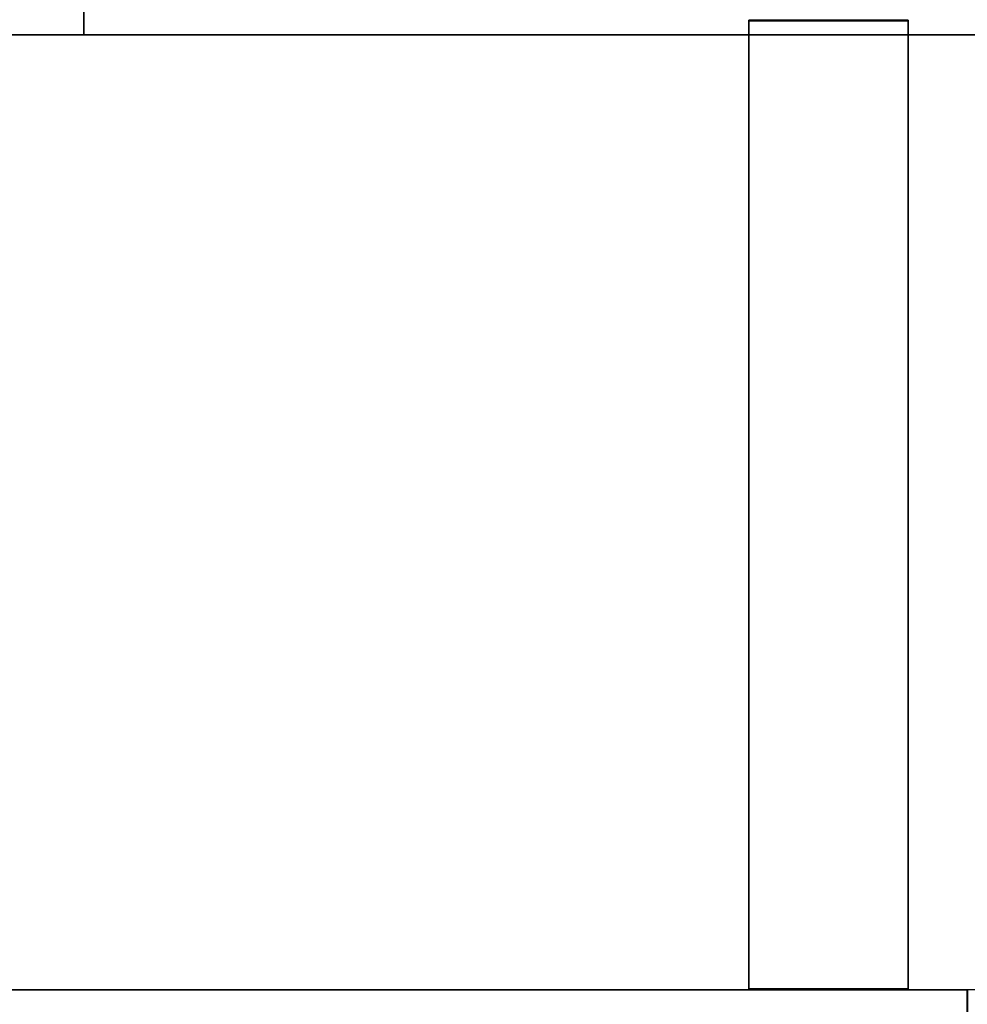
# Model space of a CAD drawing. Header units: millimetres. Extents: x -35 to 33166, y -35 to 31591.
# Tile 6 of 100: x 1232 to 1381, y 965 to 1119. Entities that reach past the tile are written whole.
import ezdxf

# ---------------------------------------------------------------- set-up
doc = ezdxf.new("R2010")
doc.units = ezdxf.units.MM
doc.header["$LTSCALE"] = 25.4
doc.layers.get('0').update_dxf_attribs({"true_color": 0xffffff})
doc.layers.add('ICF - L1', color=7, linetype='Continuous', true_color=0xb4b464)
doc.layers.add('ICF - L2', color=7, linetype='Continuous', true_color=0x64ff64)

# ---------------------------------------------------------------- blocks, each defined once
blk = doc.blocks.new('6XR35_90_C_Web')
for p, q in [((-76.07, -46.84, -12.5), (-76.07, 46.84, -12.5)), ((-76.07, 46.84, -12.5), (76.07, 46.84, -12.5)), ((76.07, 46.84, 12.5), (-76.07, 46.84, 12.5)), ((-76.07, 46.84, 12.5), (-76.07, -46.84, 12.5)), ((-76.07, 46.84, -12.5), (-76.07, 46.84, 12.5)), ((76.07, 46.84, -12.5), (76.07, -46.84, -12.5)), ((76.07, -46.84, 12.5), (76.07, 46.84, 12.5)), ((76.07, 46.84, 12.5), (76.07, 46.84, -12.5)), ((76.07, -46.84, -12.5), (-76.07, -46.84, -12.5)), ((-76.07, -46.84, 12.5), (76.07, -46.84, 12.5)), ((-76.07, -46.84, 12.5), (-76.07, -46.84, -12.5)), ((76.07, -46.84, -12.5), (76.07, -46.84, 12.5))]:
    blk.add_line(p, q)
blk = doc.blocks.new('Group8180')
for p, q in [((-101.6, -402.8, 0), (-101.6, -227.96, 0)), ((-101.6, -402.8, 457.2), (-101.6, -227.96, 457.2)), ((0, -402.8, 457.2), (-101.6, -402.8, 457.2)), ((-101.6, -402.8, 457.2), (-101.6, -402.8, 0)), ((-101.6, -402.8, 0), (0, -402.8, 0))]:
    blk.add_line(p, q)
blk = doc.blocks.new('6XR35_90_C_MSG#74')
blk.add_blockref('Group8180', (0, 0))
at = {"extrusion": (9.17096e-16, 1, -1.15708e-14)}
blk.add_blockref('6XR35_90_C_Web', (177.8, 99.45, -381), dxfattribs=at)
at = {"extrusion": (9.17096e-16, 1, 1.15708e-14)}
blk.add_blockref('6XR35_90_C_Web', (177.8, 360.57, -381), dxfattribs=at)
blk = doc.blocks.new('Group8175')
for p, q in [((-402.8, -254, 0), (-402.8, -355.6, 0)), ((-402.8, -355.6, 457.2), (-402.8, -254, 457.2)), ((-402.8, -254, 457.2), (-402.8, -254, 0)), ((-254, -254, 457.2), (-402.8, -254, 457.2)), ((-254, -254, 0), (-402.8, -254, 0))]:
    blk.add_line(p, q)
blk = doc.blocks.new('6XR35_90_C_MSG#73')
blk.add_blockref('Group8175', (0, 0))
blk = doc.blocks.new('Group7851')
for p, q in [((-254, -254, 0), (-254, -402.8, 0)), ((-254, -254, 457.2), (-254, -402.8, 457.2)), ((-254, -402.8, 457.2), (-355.6, -402.8, 457.2)), ((-355.6, -402.8, 0), (-254, -402.8, 0)), ((-254, -402.8, 0), (-254, -402.8, 457.2))]:
    blk.add_line(p, q)
blk = doc.blocks.new('6XR35_90_C_MSG#34')
blk.add_blockref('Group7851', (0, 0))
blk = doc.blocks.new('Group7855')
for p, q in [((-402.8, 0, 0), (-402.8, -101.6, 0)), ((-402.8, -101.6, 457.2), (-402.8, 0, 457.2)), ((-402.8, -101.6, 0), (-402.8, -101.6, 457.2)), ((-227.79, -101.6, 457.2), (-402.8, -101.6, 457.2)), ((-227.79, -101.6, 0), (-402.8, -101.6, 0))]:
    blk.add_line(p, q)
blk = doc.blocks.new('6XR35_90_C_MSG#35')
blk.add_blockref('Group7855', (0, 0))
at = {"extrusion": (1, -1.02405e-15, 1.15708e-14)}
blk.add_blockref('6XR35_90_C_Web', (-177.67, 358.96, -381), dxfattribs=at)
at = {"extrusion": (1, -1.02405e-15, -1.15708e-14)}
blk.add_blockref('6XR35_90_C_Web', (-177.67, 97.84, -381), dxfattribs=at)
blk = doc.blocks.new('Group8509')
for p, q in [((-513.02, -254, 0), (-513.02, -355.6, 0)), ((-513.02, -355.6, 457.2), (-513.02, -254, 457.2)), ((-513.02, -254, 457.2), (-513.02, -254, 0)), ((-513.02, -254, 0), (-254, -254, 0)), ((-513.02, -254, 457.2), (-254, -254, 457.2)), ((-254, -254, 0), (-254, -402.8, 0)), ((-254, -254, 457.2), (-254, -254, 0)), ((-254, -254, 457.2), (-254, -402.8, 457.2)), ((-513.02, -355.6, 0), (-513.02, -355.6, 457.2)), ((-513.02, -355.6, 0), (-355.6, -355.6, 0)), ((-355.6, -355.6, 457.2), (-513.02, -355.6, 457.2)), ((-355.6, -402.8, 0), (-355.6, -355.6, 0)), ((-355.6, -402.8, 457.2), (-355.6, -355.6, 457.2)), ((-355.6, -355.6, 457.2), (-355.6, -355.6, 0)), ((-254, -402.8, 457.2), (-355.6, -402.8, 457.2)), ((-355.6, -402.8, 457.2), (-355.6, -402.8, 0)), ((-355.6, -402.8, 0), (-254, -402.8, 0)), ((-254, -402.8, 0), (-254, -402.8, 457.2))]:
    blk.add_line(p, q)
blk = doc.blocks.new('6XR35_90_C_MSG#102')
blk.add_blockref('Group8509', (0, 0))
blk = doc.blocks.new('Group8682')
for p, q in [((-101.6, -402.8, 457.2), (-101.6, -227.96, 457.2)), ((-101.6, -402.8, 0), (-101.6, -227.96, 0)), ((0, -402.8, 457.2), (-101.6, -402.8, 457.2)), ((-101.6, -402.8, 457.2), (-101.6, -402.8, 0)), ((-101.6, -402.8, 0), (0, -402.8, 0))]:
    blk.add_line(p, q)
blk = doc.blocks.new('6XR35_90_C_MSG#139')
blk.add_blockref('Group8682', (0, 0))
at = {"extrusion": (9.17096e-16, 1, -1.15708e-14)}
blk.add_blockref('6XR35_90_C_Web', (177.8, 99.45, -381), dxfattribs=at)
at = {"extrusion": (9.17096e-16, 1, 1.15708e-14)}
blk.add_blockref('6XR35_90_C_Web', (177.8, 360.57, -381), dxfattribs=at)
blk = doc.blocks.new('Group8678')
for p, q in [((-402.8, -254, 0), (-402.8, -355.6, 0)), ((-402.8, -355.6, 457.2), (-402.8, -254, 457.2)), ((-402.8, -254, 457.2), (-402.8, -254, 0)), ((-254, -254, 0), (-402.8, -254, 0)), ((-254, -254, 457.2), (-402.8, -254, 457.2)), ((-254, -254, 0), (-254, -513.02, 0)), ((-254, -254, 457.2), (-254, -254, 0)), ((-254, -254, 457.2), (-254, -513.02, 457.2)), ((-402.8, -355.6, 0), (-402.8, -355.6, 457.2)), ((-355.6, -355.6, 0), (-402.8, -355.6, 0)), ((-355.6, -355.6, 457.2), (-402.8, -355.6, 457.2)), ((-355.6, -513.02, 457.2), (-355.6, -355.6, 457.2)), ((-355.6, -355.6, 457.2), (-355.6, -355.6, 0)), ((-355.6, -355.6, 0), (-355.6, -513.02, 0)), ((-355.6, -513.02, 0), (-254, -513.02, 0)), ((-254, -513.02, 457.2), (-355.6, -513.02, 457.2)), ((-355.6, -513.02, 457.2), (-355.6, -513.02, 0)), ((-254, -513.02, 0), (-254, -513.02, 457.2))]:
    blk.add_line(p, q)
blk = doc.blocks.new('6XR35_90_C_MSG#138')
blk.add_blockref('Group8678', (0, 0))
blk = doc.blocks.new('Group#1517')
for p, q in [((-513.02, -355.6, 457.2), (-513.02, -254, 457.2)), ((-513.02, -254, 457.2), (-513.02, -254, 0)), ((-513.02, -254, 0), (-513.02, -355.6, 0)), ((-513.02, -254, 0), (-254, -254, 0)), ((-513.02, -254, 457.2), (-254, -254, 457.2)), ((-254, -254, 0), (-254, -402.8, 0)), ((-254, -254, 457.2), (-254, -254, 0)), ((-254, -254, 457.2), (-254, -402.8, 457.2)), ((-513.02, -355.6, 0), (-513.02, -355.6, 457.2)), ((-513.02, -355.6, 0), (-355.6, -355.6, 0)), ((-355.6, -355.6, 457.2), (-513.02, -355.6, 457.2)), ((-355.6, -402.8, 0), (-355.6, -355.6, 0)), ((-355.6, -402.8, 457.2), (-355.6, -355.6, 457.2)), ((-355.6, -355.6, 457.2), (-355.6, -355.6, 0)), ((-254, -402.8, 457.2), (-355.6, -402.8, 457.2)), ((-355.6, -402.8, 457.2), (-355.6, -402.8, 0)), ((-355.6, -402.8, 0), (-254, -402.8, 0)), ((-254, -402.8, 0), (-254, -402.8, 457.2))]:
    blk.add_line(p, q)
blk = doc.blocks.new('6XR35_90_C_MSG#174')
blk.add_blockref('Group#1517', (0, 0))
blk = doc.blocks.new('Group#1521')
for p, q in [((-402.8, 0, 0), (-402.8, -101.6, 0)), ((-402.8, -101.6, 457.2), (-402.8, 0, 457.2)), ((-402.8, -101.6, 0), (-402.8, -101.6, 457.2)), ((-227.79, -101.6, 0), (-402.8, -101.6, 0)), ((-227.79, -101.6, 457.2), (-402.8, -101.6, 457.2))]:
    blk.add_line(p, q)
blk = doc.blocks.new('6XR35_90_C_MSG#175')
blk.add_blockref('Group#1521', (0, 0))
at = {"extrusion": (1, -1.02405e-15, 1.15708e-14)}
blk.add_blockref('6XR35_90_C_Web', (-177.67, 358.96, -381), dxfattribs=at)
at = {"extrusion": (1, -1.02405e-15, -1.15708e-14)}
blk.add_blockref('6XR35_90_C_Web', (-177.67, 97.84, -381), dxfattribs=at)
blk = doc.blocks.new('Group9320')
for p, q in [((-101.6, -402.8, 457.2), (-101.6, -227.96, 457.2)), ((-101.6, -402.8, 0), (-101.6, -227.96, 0)), ((0, -402.8, 457.2), (-101.6, -402.8, 457.2)), ((-101.6, -402.8, 457.2), (-101.6, -402.8, 0)), ((-101.6, -402.8, 0), (0, -402.8, 0))]:
    blk.add_line(p, q)
blk = doc.blocks.new('6XR35_90_C_MSG#212')
blk.add_blockref('Group9320', (0, 0))
at = {"extrusion": (9.17096e-16, 1, -1.15708e-14)}
blk.add_blockref('6XR35_90_C_Web', (177.8, 99.45, -381), dxfattribs=at)
at = {"extrusion": (9.17096e-16, 1, 1.15708e-14)}
blk.add_blockref('6XR35_90_C_Web', (177.8, 360.57, -381), dxfattribs=at)
blk = doc.blocks.new('Group9316')
for p, q in [((-402.8, -254, 0), (-402.8, -355.6, 0)), ((-402.8, -355.6, 457.2), (-402.8, -254, 457.2)), ((-402.8, -254, 457.2), (-402.8, -254, 0)), ((-254, -254, 0), (-402.8, -254, 0)), ((-254, -254, 457.2), (-402.8, -254, 457.2)), ((-254, -254, 0), (-254, -513.02, 0)), ((-254, -254, 457.2), (-254, -254, 0)), ((-254, -254, 457.2), (-254, -513.02, 457.2)), ((-402.8, -355.6, 0), (-402.8, -355.6, 457.2)), ((-355.6, -355.6, 0), (-402.8, -355.6, 0)), ((-355.6, -355.6, 457.2), (-402.8, -355.6, 457.2)), ((-355.6, -513.02, 457.2), (-355.6, -355.6, 457.2)), ((-355.6, -355.6, 457.2), (-355.6, -355.6, 0)), ((-355.6, -355.6, 0), (-355.6, -513.02, 0)), ((-355.6, -513.02, 0), (-254, -513.02, 0)), ((-254, -513.02, 457.2), (-355.6, -513.02, 457.2)), ((-355.6, -513.02, 457.2), (-355.6, -513.02, 0)), ((-254, -513.02, 0), (-254, -513.02, 457.2))]:
    blk.add_line(p, q)
blk = doc.blocks.new('6XR35_90_C_MSG#211')
blk.add_blockref('Group9316', (0, 0))
blk = doc.blocks.new('Group#3580')
for p, q in [((-254, -254, 0), (-254, -402.8, 0)), ((-254, -254, 457.2), (-254, -402.8, 457.2)), ((-254, -402.8, 457.2), (-355.6, -402.8, 457.2)), ((-355.6, -402.8, 0), (-254, -402.8, 0)), ((-254, -402.8, 0), (-254, -402.8, 457.2))]:
    blk.add_line(p, q)
blk = doc.blocks.new('6XR35_90_C_MSG#244')
blk.add_blockref('Group#3580', (0, 0))
blk = doc.blocks.new('Group#3584')
for p, q in [((-402.8, 0, 0), (-402.8, -101.6, 0)), ((-402.8, -101.6, 457.2), (-402.8, 0, 457.2)), ((-402.8, -101.6, 0), (-402.8, -101.6, 457.2)), ((-227.79, -101.6, 457.2), (-402.8, -101.6, 457.2)), ((-227.79, -101.6, 0), (-402.8, -101.6, 0))]:
    blk.add_line(p, q)
blk = doc.blocks.new('6XR35_90_C_MSG#245')
blk.add_blockref('Group#3584', (0, 0))
at = {"extrusion": (1, -1.02405e-15, 1.15708e-14)}
blk.add_blockref('6XR35_90_C_Web', (-177.67, 358.96, -381), dxfattribs=at)
at = {"extrusion": (1, -1.02405e-15, -1.15708e-14)}
blk.add_blockref('6XR35_90_C_Web', (-177.67, 97.84, -381), dxfattribs=at)
blk = doc.blocks.new('Group#4038')
for p, q in [((-402.8, -254, 0), (-402.8, -355.6, 0)), ((-402.8, -355.6, 457.2), (-402.8, -254, 457.2)), ((-402.8, -254, 457.2), (-402.8, -254, 0)), ((-254, -254, 0), (-402.8, -254, 0)), ((-254, -254, 457.2), (-402.8, -254, 457.2))]:
    blk.add_line(p, q)
blk = doc.blocks.new('6XR35_90_C_MSG#284')
blk.add_blockref('Group#4038', (0, 0))
blk = doc.blocks.new('Group#4045')
for p, q in [((-101.6, -402.8, 0), (-101.6, -227.96, 0)), ((-101.6, -402.8, 457.2), (-101.6, -227.96, 457.2)), ((-101.6, -402.8, 0), (0, -402.8, 0)), ((0, -402.8, 457.2), (-101.6, -402.8, 457.2)), ((-101.6, -402.8, 457.2), (-101.6, -402.8, 0))]:
    blk.add_line(p, q)
blk = doc.blocks.new('6XR35_90_C_MSG#285')
blk.add_blockref('Group#4045', (0, 0))
blk = doc.blocks.new('Group3573')
at = {"layer": 'ICF - L1', "extrusion": (0, 0, -1), "zscale": -1}
for name, p, rotation in [('6XR35_90_C_MSG#74', (-977.91, 865.42, -357.2), 270), ('6XR35_90_C_MSG#139', (-977.91, 865.42, -1271.6), 270), ('6XR35_90_C_MSG#212', (-977.91, 865.42, -2186), 270), ('6XR35_90_C_MSG#285', (-977.91, 865.42, -3100.4), 270), ('6XR35_90_C_MSG#34', (-1783.51, 1221.02, 100), 89.99999999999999), ('6XR35_90_C_MSG#102', (-1783.51, 1221.02, -814.4), 89.99999999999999), ('6XR35_90_C_MSG#174', (-1783.51, 1221.02, -1728.8), 89.99999999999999), ('6XR35_90_C_MSG#244', (-1783.51, 1221.02, -2643.2), 89.99999999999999)]:
    blk.add_blockref(name, p, dxfattribs=dict(at, rotation=rotation))
at = {"layer": 'ICF - L1', "rotation": 180}
for name, p in [('6XR35_90_C_MSG#35', (977.91, 865.42, -100)), ('6XR35_90_C_MSG#35', (977.91, 865.42, 814.4)), ('6XR35_90_C_MSG#175', (977.91, 865.42, 1728.8)), ('6XR35_90_C_MSG#245', (977.91, 865.42, 2643.2))]:
    blk.add_blockref(name, p, dxfattribs=at)
at = {"layer": 'ICF - L1'}
for name, p in [('6XR35_90_C_MSG#73', (1783.51, 1221.02, 357.2)), ('6XR35_90_C_MSG#138', (1783.51, 1221.02, 1271.6)), ('6XR35_90_C_MSG#211', (1783.51, 1221.02, 2186)), ('6XR35_90_C_MSG#284', (1783.51, 1221.02, 3100.4))]:
    blk.add_blockref(name, p, dxfattribs=at)
blk = doc.blocks.new('Group9670')
for p, q in [((0, 1071.3, 0), (-101.6, 1071.3, 0)), ((-101.6, 1071.3, 0), (-101.6, 614.1, 457.2)), ((-101.6, 1071.3, 0), (-101.6, 0, 0))]:
    blk.add_line(p, q)
blk = doc.blocks.new('6XR35_96_S#1_CUT_52_625_MSG')
blk.add_blockref('Group9670', (0, 0))
blk = doc.blocks.new('Group9359')
for p, q in [((-101.6, 1741.7, 193.2), (-101.6, 1477.7, 457.2)), ((-101.6, 0, 0), (-101.6, 1741.7, 0)), ((-101.6, 1477.7, 457.2), (0, 1477.7, 457.2)), ((-101.6, 1477.7, 457.2), (-101.6, 0, 457.2))]:
    blk.add_line(p, q)
blk = doc.blocks.new('6XR35_96_S#1_CUT_68_625_MSG')
blk.add_blockref('Group9359', (0, 0))
blk = doc.blocks.new('Group#4788')
for p, q in [((-402.8, 0, 0), (-402.8, -101.6, 0)), ((-402.8, -101.6, 457.2), (-402.8, 0, 457.2)), ((-402.8, -101.6, 0), (-402.8, -101.6, 457.2)), ((-227.79, -101.6, 457.2), (-402.8, -101.6, 457.2)), ((-227.79, -101.6, 0), (-402.8, -101.6, 0))]:
    blk.add_line(p, q)
blk = doc.blocks.new('Group9729')
for p, q in [((-393.5, -253.75, 405.8), (-393.5, -101.6, 405.8)), ((-393.5, -101.6, 405.8), (-393.5, -101.6, 312.12)), ((-393.5, -101.6, 312.12), (-393.5, -253.75, 312.12)), ((-393.5, -101.6, 312.12), (-368.5, -101.6, 312.12)), ((-368.5, -101.6, 405.8), (-393.5, -101.6, 405.8)), ((-368.5, -253.75, 312.12), (-368.5, -101.6, 312.12)), ((-368.5, -101.6, 312.12), (-368.5, -101.6, 405.8)), ((-368.5, -101.6, 405.8), (-368.5, -253.75, 405.8)), ((-393.5, -253.75, 312.12), (-393.5, -253.75, 405.8)), ((-368.5, -253.75, 312.12), (-393.5, -253.75, 312.12)), ((-393.5, -253.75, 405.8), (-368.5, -253.75, 405.8)), ((-368.5, -253.75, 405.8), (-368.5, -253.75, 312.12))]:
    blk.add_line(p, q)
blk = doc.blocks.new('Group9730')
for p, q in [((-393.5, -253.75, 144.68), (-393.5, -101.6, 144.68)), ((-393.5, -101.6, 144.68), (-393.5, -101.6, 51)), ((-393.5, -101.6, 51), (-393.5, -253.75, 51)), ((-393.5, -101.6, 51), (-368.5, -101.6, 51)), ((-368.5, -101.6, 144.68), (-393.5, -101.6, 144.68)), ((-368.5, -253.75, 51), (-368.5, -101.6, 51)), ((-368.5, -101.6, 51), (-368.5, -101.6, 144.68)), ((-368.5, -101.6, 144.68), (-368.5, -253.75, 144.68)), ((-393.5, -253.75, 51), (-393.5, -253.75, 144.68)), ((-368.5, -253.75, 51), (-393.5, -253.75, 51)), ((-393.5, -253.75, 144.68), (-368.5, -253.75, 144.68)), ((-368.5, -253.75, 144.68), (-368.5, -253.75, 51))]:
    blk.add_line(p, q)
blk = doc.blocks.new('6XR35_90_C#3_FC_1hdshr_MSG')
for name in ['Group#4788', 'Group9729', 'Group9730']:
    blk.add_blockref(name, (0, 0))
blk = doc.blocks.new('Group#3801')
for p, q in [((-402.81, 0, 0), (-402.81, -101.6, 0)), ((-402.81, -101.6, 457.2), (-402.81, 0, 457.2)), ((-402.81, -101.6, 0), (-402.81, -101.6, 457.2)), ((-227.79, -101.6, 0), (-402.81, -101.6, 0)), ((-227.79, -101.6, 457.2), (-402.81, -101.6, 457.2))]:
    blk.add_line(p, q)
blk = doc.blocks.new('Group#3802')
for p, q in [((-393.5, -253.75, 405.8), (-393.5, -101.6, 405.8)), ((-393.5, -101.6, 405.8), (-393.5, -101.6, 312.12)), ((-393.5, -101.6, 312.12), (-393.5, -253.75, 312.12)), ((-393.5, -101.6, 312.12), (-368.5, -101.6, 312.12)), ((-368.5, -101.6, 405.8), (-393.5, -101.6, 405.8)), ((-368.5, -253.75, 312.12), (-368.5, -101.6, 312.12)), ((-368.5, -101.6, 312.12), (-368.5, -101.6, 405.8)), ((-368.5, -101.6, 405.8), (-368.5, -253.75, 405.8)), ((-393.5, -253.75, 312.12), (-393.5, -253.75, 405.8)), ((-368.5, -253.75, 312.12), (-393.5, -253.75, 312.12)), ((-393.5, -253.75, 405.8), (-368.5, -253.75, 405.8)), ((-368.5, -253.75, 405.8), (-368.5, -253.75, 312.12))]:
    blk.add_line(p, q)
blk = doc.blocks.new('Group#3803')
for p, q in [((-393.5, -253.75, 144.68), (-393.5, -101.6, 144.68)), ((-393.5, -101.6, 144.68), (-393.5, -101.6, 51)), ((-393.5, -101.6, 51), (-393.5, -253.75, 51)), ((-393.5, -101.6, 51), (-368.5, -101.6, 51)), ((-368.5, -101.6, 144.68), (-393.5, -101.6, 144.68)), ((-368.5, -253.75, 51), (-368.5, -101.6, 51)), ((-368.5, -101.6, 51), (-368.5, -101.6, 144.68)), ((-368.5, -101.6, 144.68), (-368.5, -253.75, 144.68)), ((-393.5, -253.75, 51), (-393.5, -253.75, 144.68)), ((-368.5, -253.75, 51), (-393.5, -253.75, 51)), ((-393.5, -253.75, 144.68), (-368.5, -253.75, 144.68)), ((-368.5, -253.75, 144.68), (-368.5, -253.75, 51))]:
    blk.add_line(p, q)
blk = doc.blocks.new('6XR35_90_C#3_FC_mlmx2_MSG')
for name in ['Group#3801', 'Group#3802', 'Group#3803']:
    blk.add_blockref(name, (0, 0))
blk = doc.blocks.new('Group9466')
for p, q in [((-101.6, -402.8, 457.2), (-101.6, -227.96, 457.2)), ((-101.6, -402.8, 0), (-101.6, -227.96, 0)), ((0, -402.8, 457.2), (-101.6, -402.8, 457.2)), ((-101.6, -402.8, 457.2), (-101.6, -402.8, 0)), ((-101.6, -402.8, 0), (0, -402.8, 0))]:
    blk.add_line(p, q)
blk = doc.blocks.new('Group9469')
for p, q in [((-101.73, -368.5, 52.62), (-253.87, -368.5, 52.62)), ((-253.87, -368.5, 52.62), (-253.87, -368.5, 146.29)), ((-253.87, -368.5, 146.29), (-101.73, -368.5, 146.29)), ((-253.87, -393.5, 52.62), (-253.87, -368.5, 52.62)), ((-253.87, -368.5, 146.29), (-253.87, -393.5, 146.29)), ((-101.73, -368.5, 146.29), (-101.73, -368.5, 52.62)), ((-101.73, -368.5, 52.62), (-101.73, -393.5, 52.62)), ((-101.73, -393.5, 146.29), (-101.73, -368.5, 146.29)), ((-101.73, -393.5, 146.29), (-253.87, -393.5, 146.29)), ((-253.87, -393.5, 146.29), (-253.87, -393.5, 52.62)), ((-253.87, -393.5, 52.62), (-101.73, -393.5, 52.62)), ((-101.73, -393.5, 52.62), (-101.73, -393.5, 146.29))]:
    blk.add_line(p, q)
blk = doc.blocks.new('Group9470')
for p, q in [((-101.73, -368.5, 313.74), (-253.87, -368.5, 313.74)), ((-253.87, -368.5, 313.74), (-253.87, -368.5, 407.41)), ((-253.87, -368.5, 407.41), (-101.73, -368.5, 407.41)), ((-253.87, -393.5, 313.74), (-253.87, -368.5, 313.74)), ((-253.87, -368.5, 407.41), (-253.87, -393.5, 407.41)), ((-101.73, -368.5, 407.41), (-101.73, -368.5, 313.74)), ((-101.73, -368.5, 313.74), (-101.73, -393.5, 313.74)), ((-101.73, -393.5, 407.41), (-101.73, -368.5, 407.41)), ((-101.73, -393.5, 407.41), (-253.87, -393.5, 407.41)), ((-253.87, -393.5, 407.41), (-253.87, -393.5, 313.74)), ((-253.87, -393.5, 313.74), (-101.73, -393.5, 313.74)), ((-101.73, -393.5, 313.74), (-101.73, -393.5, 407.41))]:
    blk.add_line(p, q)
blk = doc.blocks.new('6XR35_90_C#3_FC_h89m6_MSG')
for name in ['Group9466', 'Group9469', 'Group9470']:
    blk.add_blockref(name, (0, 0))
blk = doc.blocks.new('Group9462')
for p, q in [((-402.81, -254, 0), (-402.81, -355.6, 0)), ((-402.81, -355.6, 457.2), (-402.81, -254, 457.2)), ((-402.81, -254, 457.2), (-402.81, -254, 0)), ((-254, -254, 0), (-402.81, -254, 0)), ((-254, -254, 457.2), (-402.81, -254, 457.2))]:
    blk.add_line(p, q)
blk = doc.blocks.new('6XR35_90_C#3_MSG#40')
blk.add_blockref('Group9462', (0, 0))
blk = doc.blocks.new('Group#4807')
for p, q in [((-101.6, -402.81, 0), (-101.6, -227.96, 0)), ((-101.6, -402.81, 457.2), (-101.6, -227.96, 457.2))]:
    blk.add_line(p, q)
blk = doc.blocks.new('Group9902')
for p, q in [((-101.73, -368.5, 52.62), (-253.87, -368.5, 52.62)), ((-253.87, -368.5, 52.62), (-253.87, -368.5, 146.29)), ((-253.87, -368.5, 146.29), (-101.73, -368.5, 146.29)), ((-253.87, -393.5, 52.62), (-253.87, -368.5, 52.62)), ((-253.87, -368.5, 146.29), (-253.87, -393.5, 146.29)), ((-101.73, -368.5, 146.29), (-101.73, -368.5, 52.62)), ((-101.73, -368.5, 52.62), (-101.73, -393.5, 52.62)), ((-101.73, -393.5, 146.29), (-101.73, -368.5, 146.29)), ((-101.73, -393.5, 146.29), (-253.87, -393.5, 146.29)), ((-253.87, -393.5, 146.29), (-253.87, -393.5, 52.62)), ((-253.87, -393.5, 52.62), (-101.73, -393.5, 52.62)), ((-101.73, -393.5, 52.62), (-101.73, -393.5, 146.29))]:
    blk.add_line(p, q)
blk = doc.blocks.new('Group9903')
for p, q in [((-101.73, -368.5, 313.74), (-253.87, -368.5, 313.74)), ((-253.87, -368.5, 313.74), (-253.87, -368.5, 407.41)), ((-253.87, -368.5, 407.41), (-101.73, -368.5, 407.41)), ((-253.87, -393.5, 313.74), (-253.87, -368.5, 313.74)), ((-253.87, -368.5, 407.41), (-253.87, -393.5, 407.41)), ((-101.73, -368.5, 407.41), (-101.73, -368.5, 313.74)), ((-101.73, -368.5, 313.74), (-101.73, -393.5, 313.74)), ((-101.73, -393.5, 407.41), (-101.73, -368.5, 407.41)), ((-101.73, -393.5, 407.41), (-253.87, -393.5, 407.41)), ((-253.87, -393.5, 407.41), (-253.87, -393.5, 313.74)), ((-253.87, -393.5, 313.74), (-101.73, -393.5, 313.74)), ((-101.73, -393.5, 313.74), (-101.73, -393.5, 407.41))]:
    blk.add_line(p, q)
blk = doc.blocks.new('6XR35_90_C#3_FC_3awahn_MSG')
for name in ['Group#4807', 'Group9902', 'Group9903']:
    blk.add_blockref(name, (0, 0))
blk = doc.blocks.new('Group10012')
for p, q in [((-402.8, 0, 0), (-402.8, -101.6, 0)), ((-402.8, -101.6, 457.2), (-402.8, 0, 457.2)), ((-402.8, -101.6, 0), (-402.8, -101.6, 457.2)), ((-227.79, -101.6, 0), (-402.8, -101.6, 0)), ((-227.79, -101.6, 457.2), (-402.8, -101.6, 457.2))]:
    blk.add_line(p, q)
blk = doc.blocks.new('Group#4818')
for p, q in [((-393.5, -253.75, 405.8), (-393.5, -101.6, 405.8)), ((-393.5, -101.6, 405.8), (-393.5, -101.6, 312.12)), ((-393.5, -101.6, 312.12), (-393.5, -253.75, 312.12)), ((-393.5, -101.6, 312.12), (-368.5, -101.6, 312.12)), ((-368.5, -101.6, 405.8), (-393.5, -101.6, 405.8)), ((-368.5, -253.75, 312.12), (-368.5, -101.6, 312.12)), ((-368.5, -101.6, 312.12), (-368.5, -101.6, 405.8)), ((-368.5, -101.6, 405.8), (-368.5, -253.75, 405.8)), ((-393.5, -253.75, 312.12), (-393.5, -253.75, 405.8)), ((-368.5, -253.75, 312.12), (-393.5, -253.75, 312.12)), ((-393.5, -253.75, 405.8), (-368.5, -253.75, 405.8)), ((-368.5, -253.75, 405.8), (-368.5, -253.75, 312.12))]:
    blk.add_line(p, q)
blk = doc.blocks.new('Group10014')
for p, q in [((-393.5, -253.75, 144.68), (-393.5, -101.6, 144.68)), ((-393.5, -101.6, 144.68), (-393.5, -101.6, 51)), ((-393.5, -101.6, 51), (-393.5, -253.75, 51)), ((-393.5, -101.6, 51), (-368.5, -101.6, 51)), ((-368.5, -101.6, 144.68), (-393.5, -101.6, 144.68)), ((-368.5, -253.75, 51), (-368.5, -101.6, 51)), ((-368.5, -101.6, 51), (-368.5, -101.6, 144.68)), ((-368.5, -101.6, 144.68), (-368.5, -253.75, 144.68)), ((-393.5, -253.75, 51), (-393.5, -253.75, 144.68)), ((-368.5, -253.75, 51), (-393.5, -253.75, 51)), ((-393.5, -253.75, 144.68), (-368.5, -253.75, 144.68)), ((-368.5, -253.75, 144.68), (-368.5, -253.75, 51))]:
    blk.add_line(p, q)
blk = doc.blocks.new('6XR35_90_C#3_FC_ei03fy_MSG')
for name in ['Group10012', 'Group#4818', 'Group10014']:
    blk.add_blockref(name, (0, 0))
blk = doc.blocks.new('Group10176')
for p, q in [((-101.6, -402.8, 0), (-101.6, -227.96, 0)), ((-101.6, -402.8, 457.2), (-101.6, -227.96, 457.2)), ((0, -402.8, 457.2), (-101.6, -402.8, 457.2)), ((-101.6, -402.8, 457.2), (-101.6, -402.8, 0)), ((-101.6, -402.8, 0), (0, -402.8, 0))]:
    blk.add_line(p, q)
blk = doc.blocks.new('Group10179')
for p, q in [((-101.73, -368.5, 52.62), (-253.87, -368.5, 52.62)), ((-253.87, -368.5, 52.62), (-253.87, -368.5, 146.29)), ((-253.87, -368.5, 146.29), (-101.73, -368.5, 146.29)), ((-253.87, -393.5, 52.62), (-253.87, -368.5, 52.62)), ((-253.87, -368.5, 146.29), (-253.87, -393.5, 146.29)), ((-101.73, -368.5, 146.29), (-101.73, -368.5, 52.62)), ((-101.73, -368.5, 52.62), (-101.73, -393.5, 52.62)), ((-101.73, -393.5, 146.29), (-101.73, -368.5, 146.29)), ((-101.73, -393.5, 146.29), (-253.87, -393.5, 146.29)), ((-253.87, -393.5, 146.29), (-253.87, -393.5, 52.62)), ((-253.87, -393.5, 52.62), (-101.73, -393.5, 52.62)), ((-101.73, -393.5, 52.62), (-101.73, -393.5, 146.29))]:
    blk.add_line(p, q)
blk = doc.blocks.new('Group10180')
for p, q in [((-101.73, -368.5, 313.74), (-253.87, -368.5, 313.74)), ((-253.87, -368.5, 313.74), (-253.87, -368.5, 407.41)), ((-253.87, -368.5, 407.41), (-101.73, -368.5, 407.41)), ((-253.87, -393.5, 313.74), (-253.87, -368.5, 313.74)), ((-253.87, -368.5, 407.41), (-253.87, -393.5, 407.41)), ((-101.73, -368.5, 407.41), (-101.73, -368.5, 313.74)), ((-101.73, -368.5, 313.74), (-101.73, -393.5, 313.74)), ((-101.73, -393.5, 407.41), (-101.73, -368.5, 407.41)), ((-101.73, -393.5, 407.41), (-253.87, -393.5, 407.41)), ((-253.87, -393.5, 407.41), (-253.87, -393.5, 313.74)), ((-253.87, -393.5, 313.74), (-101.73, -393.5, 313.74)), ((-101.73, -393.5, 313.74), (-101.73, -393.5, 407.41))]:
    blk.add_line(p, q)
blk = doc.blocks.new('6XR35_90_C#3_FC_a51q4m_MSG')
for name in ['Group10176', 'Group10179', 'Group10180']:
    blk.add_blockref(name, (0, 0))
blk = doc.blocks.new('Group10172')
for p, q in [((-402.81, -254, 0), (-402.81, -355.6, 0)), ((-402.81, -355.6, 457.2), (-402.81, -254, 457.2)), ((-402.81, -254, 457.2), (-402.81, -254, 0)), ((-254, -254, 0), (-402.81, -254, 0)), ((-254, -254, 457.2), (-402.81, -254, 457.2))]:
    blk.add_line(p, q)
blk = doc.blocks.new('6XR35_90_C#3_MSG#79')
blk.add_blockref('Group10172', (0, 0))
blk = doc.blocks.new('Group10449')
for p, q in [((-254, -254, 0), (-254, -402.81, 0)), ((-254, -254, 457.2), (-254, -402.81, 457.2)), ((-254, -402.81, 457.2), (-355.6, -402.81, 457.2)), ((-355.6, -402.81, 0), (-254, -402.81, 0)), ((-254, -402.81, 0), (-254, -402.81, 457.2))]:
    blk.add_line(p, q)
blk = doc.blocks.new('6XR35_90_C#3_MSG#102')
blk.add_blockref('Group10449', (0, 0))
blk = doc.blocks.new('Group10455')
for p, q in [((-402.8, 0, 0), (-402.8, -101.6, 0)), ((-402.8, -101.6, 457.2), (-402.8, 0, 457.2)), ((-402.8, -101.6, 0), (-402.8, -101.6, 457.2)), ((-227.79, -101.6, 457.2), (-402.8, -101.6, 457.2)), ((-227.79, -101.6, 0), (-402.8, -101.6, 0))]:
    blk.add_line(p, q)
blk = doc.blocks.new('Group10456')
for p, q in [((-393.5, -253.75, 405.8), (-393.5, -101.6, 405.8)), ((-393.5, -101.6, 405.8), (-393.5, -101.6, 312.12)), ((-393.5, -101.6, 312.12), (-393.5, -253.75, 312.12)), ((-393.5, -101.6, 312.12), (-368.5, -101.6, 312.12)), ((-368.5, -101.6, 405.8), (-393.5, -101.6, 405.8)), ((-368.5, -253.75, 312.12), (-368.5, -101.6, 312.12)), ((-368.5, -101.6, 312.12), (-368.5, -101.6, 405.8)), ((-368.5, -101.6, 405.8), (-368.5, -253.75, 405.8)), ((-393.5, -253.75, 312.12), (-393.5, -253.75, 405.8)), ((-368.5, -253.75, 312.12), (-393.5, -253.75, 312.12)), ((-393.5, -253.75, 405.8), (-368.5, -253.75, 405.8)), ((-368.5, -253.75, 405.8), (-368.5, -253.75, 312.12))]:
    blk.add_line(p, q)
blk = doc.blocks.new('Group10457')
for p, q in [((-393.5, -253.75, 144.68), (-393.5, -101.6, 144.68)), ((-393.5, -101.6, 144.68), (-393.5, -101.6, 51)), ((-393.5, -101.6, 51), (-393.5, -253.75, 51)), ((-393.5, -101.6, 51), (-368.5, -101.6, 51)), ((-368.5, -101.6, 144.68), (-393.5, -101.6, 144.68)), ((-368.5, -253.75, 51), (-368.5, -101.6, 51)), ((-368.5, -101.6, 51), (-368.5, -101.6, 144.68)), ((-368.5, -101.6, 144.68), (-368.5, -253.75, 144.68)), ((-393.5, -253.75, 51), (-393.5, -253.75, 144.68)), ((-368.5, -253.75, 51), (-393.5, -253.75, 51)), ((-393.5, -253.75, 144.68), (-368.5, -253.75, 144.68)), ((-368.5, -253.75, 144.68), (-368.5, -253.75, 51))]:
    blk.add_line(p, q)
blk = doc.blocks.new('6XR35_90_C#3_FC_avu7r8_MSG')
for name in ['Group10455', 'Group10456', 'Group10457']:
    blk.add_blockref(name, (0, 0))
blk = doc.blocks.new('Group#5030')
for p, q in [((-254, -254, 411.82), (-402.81, -254, 263.01)), ((-402.81, -254, 263.01), (-402.81, -355.6, 263.01)), ((-402.81, -254, 263.01), (-402.81, -254, 0)), ((-402.81, -254, 0), (-402.81, -355.6, 0)), ((-254, -254, 0), (-402.81, -254, 0)), ((-254, -358.02, 411.82), (-254, -254, 411.82)), ((-254, -254, 0), (-254, -358.02, 0)), ((-254, -254, 411.82), (-254, -254, 0)), ((-402.81, -355.6, 263.01), (-355.6, -355.6, 310.22)), ((-402.81, -355.6, 0), (-402.81, -355.6, 263.01)), ((-402.81, -355.6, 0), (-355.6, -355.6, 0)), ((-355.6, -355.6, 310.22), (-355.6, -358.02, 310.22)), ((-355.6, -355.6, 0), (-355.6, -358.02, 0)), ((-355.6, -355.6, 310.22), (-355.6, -355.6, 0)), ((-355.6, -358.02, 310.22), (-254, -358.02, 411.82)), ((-355.6, -358.02, 0), (-254, -358.02, 0)), ((-355.6, -358.02, 310.22), (-355.6, -358.02, 0)), ((-254, -358.02, 0), (-254, -358.02, 411.82))]:
    blk.add_line(p, q)
blk = doc.blocks.new('6XR35_90_C#3_MSG#112')
blk.add_blockref('Group#5030', (0, 0))
blk = doc.blocks.new('Group#5032')
for p, q in [((-101.6, -227.96, 88.17), (-101.6, -402.8, 263.01)), ((-101.6, -227.96, 0), (-101.6, -402.8, 0)), ((-101.6, -402.8, 263.01), (0, -402.8, 263.01)), ((-101.6, -402.8, 263.01), (-101.6, -402.8, 0)), ((-101.6, -402.8, 0), (0, -402.8, 0))]:
    blk.add_line(p, q)
blk = doc.blocks.new('Group#5033')
for p, q in [((-101.73, -368.5, 52.62), (-253.87, -368.5, 52.62)), ((-253.87, -368.5, 52.62), (-253.87, -368.5, 146.29)), ((-253.87, -368.5, 146.29), (-101.73, -368.5, 146.29)), ((-253.87, -393.5, 52.62), (-253.87, -368.5, 52.62)), ((-253.87, -368.5, 146.29), (-253.87, -393.5, 146.29)), ((-101.73, -368.5, 146.29), (-101.73, -368.5, 52.62)), ((-101.73, -368.5, 52.62), (-101.73, -393.5, 52.62)), ((-101.73, -393.5, 146.29), (-101.73, -368.5, 146.29)), ((-101.73, -393.5, 146.29), (-253.87, -393.5, 146.29)), ((-253.87, -393.5, 146.29), (-253.87, -393.5, 52.62)), ((-253.87, -393.5, 52.62), (-101.73, -393.5, 52.62)), ((-101.73, -393.5, 52.62), (-101.73, -393.5, 146.29))]:
    blk.add_line(p, q)
blk = doc.blocks.new('6XR35_90_C#3_FC_ca7u1j_MSG')
for name in ['Group#5032', 'Group#5033']:
    blk.add_blockref(name, (0, 0))
blk = doc.blocks.new('Group3664')
at = {"layer": 'ICF - L2'}
for name, p, rotation in [('6XR35_90_C#3_FC_1hdshr_MSG', (977.91, 865.42, 4472), 180), ('6XR35_90_C#3_FC_mlmx2_MSG', (977.91, 865.42, 3557.6), 180), ('6XR35_90_C#3_FC_ei03fy_MSG', (977.91, 865.42, 5386.4), 180), ('6XR35_90_C#3_FC_avu7r8_MSG', (977.91, 865.42, 6300.8), 180), ('6XR35_96_S#1_CUT_68_625_MSG', (2719.6, 1218.6, 6425), 90), ('6XR35_96_S#1_CUT_52_625_MSG', (2313.2, 1218.6, 6882.2), 90)]:
    blk.add_blockref(name, p, dxfattribs=dict(at, rotation=rotation))
at = {"layer": 'ICF - L2', "extrusion": (0, 0, -1), "zscale": -1}
for name, p, rotation in [('6XR35_90_C#3_FC_h89m6_MSG', (-977.91, 865.42, -4014.8), 270), ('6XR35_90_C#3_FC_3awahn_MSG', (-977.91, 865.42, -4929.2), 270), ('6XR35_90_C#3_FC_a51q4m_MSG', (-977.91, 865.42, -5843.6), 270), ('6XR35_90_C#3_MSG#102', (-1783.52, 1221.02, -6300.8), 89.99999999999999), ('6XR35_90_C#3_FC_ca7u1j_MSG', (-977.91, 865.42, -6758), 270)]:
    blk.add_blockref(name, p, dxfattribs=dict(at, rotation=rotation))
at = {"layer": 'ICF - L2'}
for name, p in [('6XR35_90_C#3_MSG#40', (1783.52, 1221.02, 4014.8)), ('6XR35_90_C#3_MSG#79', (1783.52, 1221.02, 5843.6)), ('6XR35_90_C#3_MSG#112', (1783.52, 1221.02, 6758))]:
    blk.add_blockref(name, p, dxfattribs=at)

msp = doc.modelspace()

# ---------------------------------------------------------------- block references
for name in ['Group3573', 'Group3664']:
    msp.add_blockref(name, (0, 0))

doc.saveas('drawing.dxf')
